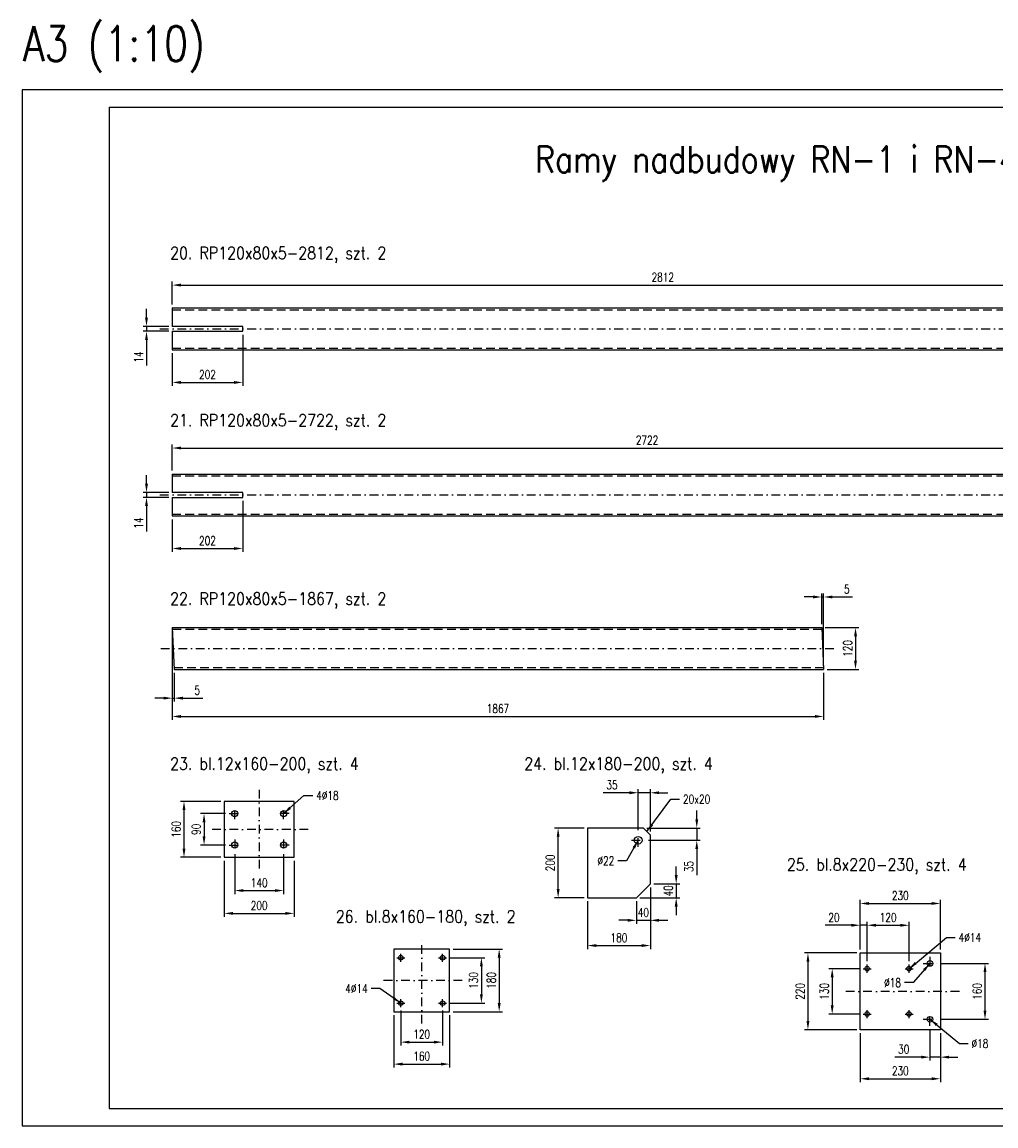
# Model space of a CAD drawing. Header units: centimetres. Extents: x 686402 to 1830517, y -1283654 to -666360.
# Tile 22 of 35: x 1766607 to 1769398, y -1053988 to -1050824. Entities that reach past the tile are written whole.
import ezdxf

# ---------------------------------------------------------------- set-up
doc = ezdxf.new("R2010")
doc.units = ezdxf.units.CM
doc.header["$LTSCALE"] = 50
doc.header["$MEASUREMENT"] = 0
doc.linetypes.add('DASHDOT', pattern=[1, 0.5, -0.25, 0, -0.25])
doc.linetypes.add('DASHED', pattern=[0.75, 0.5, -0.25])
for name, color, linetype in [('0-Ramki', 2, 'Continuous'), ('k_stal_niewid', 4, 'DASHED'), ('k_stal_opisy_5', 2, 'Continuous'), ('k_stal_osie', 1, 'DASHDOT'), ('k_stal_otwory', 1, 'DASHDOT'), ('k_stal_widok', 7, 'Continuous'), ('k_stal_wymiary', 3, 'Continuous')]:
    doc.layers.add(name, color=color, linetype=linetype)
doc.styles.add('MSE-200', font='romans.shx', dxfattribs={"width": 0.8, "height": 40})
doc.styles.add('ROMANS', font='ROMANS.SHX', dxfattribs={"width": 0.85})
doc.styles.add('TXT3', font='romans.shx', dxfattribs={"width": 0.75})
doc.dimstyles.new('Skala_1_10', dxfattribs={"dimscale": 10, "dimtxt": 2.5, "dimasz": 2.5, "dimexe": 1, "dimexo": 1, "dimgap": 1, "dimtad": 1, "dimdec": 0, "dimzin": 0, "dimdsep": 46, "dimtxsty": 'TXT3', "dimcen": 2.5, "dimadec": 0, "dimazin": 0, "dimtfac": 1, "dimtdec": 0, "dimtmove": 0, "dimatfit": 3, "dimfxl": 0, "dimtolj": 1, "dimtzin": 0, "dimarcsym": 0})

# ---------------------------------------------------------------- blocks, each defined once
blk = doc.blocks.new('*D1029')
at = {"layer": 'Defpoints', "color": 0}
for p in [(1769849.6, -1051578.1), (1767037.1, -1051643.6), (1769849.6, -1051643.6)]:
    blk.add_point(p, dxfattribs=at)
at = {"layer": 'k_stal_wymiary', "color": 0, "lineweight": -2}
for p, q in [((1767037.1, -1051633.6), (1767037.1, -1051568.1)), ((1767062.1, -1051578.1), (1769824.6, -1051578.1)), ((1769849.6, -1051633.6), (1769849.6, -1051568.1))]:
    blk.add_line(p, q, dxfattribs=at)
at = {"layer": 'k_stal_wymiary', "color": 0}
for points in [[(1767062.1, -1051573.9), (1767062.1, -1051582.2), (1767037.1, -1051578.1)], [(1769824.6, -1051573.9), (1769824.6, -1051582.2), (1769849.6, -1051578.1)]]:
    blk.add_solid(points, dxfattribs=at)
at = {"layer": 'k_stal_wymiary', "color": 0, "insert": (1768443.3, -1051555.6), "char_height": 25, "attachment_point": 5, "style": 'TXT3'}
blk.add_mtext('\\A1;2812', dxfattribs=at)
blk = doc.blocks.new('*D1031')
at = {"layer": 'Defpoints', "color": 0}
for p in [(1767239.1, -1051710.6), (1767037.1, -1051763.6), (1767239.1, -1051857.1)]:
    blk.add_point(p, dxfattribs=at)
at = {"layer": 'k_stal_wymiary', "color": 0, "lineweight": -2}
for p, q in [((1767239.1, -1051720.6), (1767239.1, -1051867.1)), ((1767037.1, -1051773.6), (1767037.1, -1051867.1)), ((1767062.1, -1051857.1), (1767214.1, -1051857.1))]:
    blk.add_line(p, q, dxfattribs=at)
at = {"layer": 'k_stal_wymiary', "color": 0}
for points in [[(1767062.1, -1051852.9), (1767062.1, -1051861.2), (1767037.1, -1051857.1)], [(1767214.1, -1051852.9), (1767214.1, -1051861.2), (1767239.1, -1051857.1)]]:
    blk.add_solid(points, dxfattribs=at)
at = {"layer": 'k_stal_wymiary', "color": 0, "insert": (1767138.1, -1051834.6), "char_height": 25, "attachment_point": 5, "style": 'TXT3'}
blk.add_mtext('\\A1;202', dxfattribs=at)
blk = doc.blocks.new('*D1032')
at = {"layer": 'Defpoints', "color": 0}
for p in [(1766963.3, -1051710.6), (1767037.1, -1051696.6), (1767037.1, -1051710.6)]:
    blk.add_point(p, dxfattribs=at)
at = {"layer": 'k_stal_wymiary', "color": 0, "lineweight": -2}
for p, q in [((1766963.3, -1051671.6), (1766963.3, -1051646.6)), ((1767027.1, -1051696.6), (1766953.3, -1051696.6)), ((1767027.1, -1051710.6), (1766953.3, -1051710.6)), ((1766963.3, -1051696.6), (1766963.3, -1051710.6)), ((1766963.3, -1051735.6), (1766963.3, -1051808.3))]:
    blk.add_line(p, q, dxfattribs=at)
at = {"layer": 'k_stal_wymiary', "color": 0}
for points in [[(1766959.2, -1051671.6), (1766967.5, -1051671.6), (1766963.3, -1051696.6)], [(1766959.2, -1051735.6), (1766967.5, -1051735.6), (1766963.3, -1051710.6)]]:
    blk.add_solid(points, dxfattribs=at)
at = {"layer": 'k_stal_wymiary', "color": 0, "insert": (1766940.8, -1051784.4), "char_height": 25, "attachment_point": 5, "rotation": 90, "style": 'TXT3'}
blk.add_mtext('\\A1;14', dxfattribs=at)
blk = doc.blocks.new('*D1033')
at = {"layer": 'Defpoints', "color": 0}
for p in [(1767239.1, -1052186.6), (1767037.1, -1052239.6), (1767239.1, -1052333.1)]:
    blk.add_point(p, dxfattribs=at)
at = {"layer": 'k_stal_wymiary', "color": 0, "lineweight": -2}
for p, q in [((1767239.1, -1052196.6), (1767239.1, -1052343.1)), ((1767037.1, -1052249.6), (1767037.1, -1052343.1)), ((1767062.1, -1052333.1), (1767214.1, -1052333.1))]:
    blk.add_line(p, q, dxfattribs=at)
at = {"layer": 'k_stal_wymiary', "color": 0}
for points in [[(1767062.1, -1052328.9), (1767062.1, -1052337.2), (1767037.1, -1052333.1)], [(1767214.1, -1052328.9), (1767214.1, -1052337.2), (1767239.1, -1052333.1)]]:
    blk.add_solid(points, dxfattribs=at)
at = {"layer": 'k_stal_wymiary', "color": 0, "insert": (1767138.1, -1052310.6), "char_height": 25, "attachment_point": 5, "style": 'TXT3'}
blk.add_mtext('\\A1;202', dxfattribs=at)
blk = doc.blocks.new('*D1034')
at = {"layer": 'Defpoints', "color": 0}
for p in [(1767037.1, -1052172.6), (1766963.3, -1052186.6), (1767037.1, -1052186.6)]:
    blk.add_point(p, dxfattribs=at)
at = {"layer": 'k_stal_wymiary', "color": 0, "lineweight": -2}
for p, q in [((1766963.3, -1052147.6), (1766963.3, -1052122.6)), ((1767027.1, -1052172.6), (1766953.3, -1052172.6)), ((1766963.3, -1052172.6), (1766963.3, -1052186.6)), ((1767027.1, -1052186.6), (1766953.3, -1052186.6)), ((1766963.3, -1052211.6), (1766963.3, -1052284.3))]:
    blk.add_line(p, q, dxfattribs=at)
at = {"layer": 'k_stal_wymiary', "color": 0}
for points in [[(1766959.2, -1052147.6), (1766967.5, -1052147.6), (1766963.3, -1052172.6)], [(1766959.2, -1052211.6), (1766967.5, -1052211.6), (1766963.3, -1052186.6)]]:
    blk.add_solid(points, dxfattribs=at)
at = {"layer": 'k_stal_wymiary', "color": 0, "insert": (1766940.8, -1052260.4), "char_height": 25, "attachment_point": 5, "rotation": 90, "style": 'TXT3'}
blk.add_mtext('\\A1;14', dxfattribs=at)
blk = doc.blocks.new('*D1035')
at = {"layer": 'Defpoints', "color": 0}
for p in [(1769759.6, -1052045.1), (1767037.1, -1052119.6), (1769759.6, -1052119.6)]:
    blk.add_point(p, dxfattribs=at)
at = {"layer": 'k_stal_wymiary', "color": 0, "lineweight": -2}
for p, q in [((1767037.1, -1052109.6), (1767037.1, -1052035.1)), ((1767062.1, -1052045.1), (1769734.6, -1052045.1)), ((1769759.6, -1052109.6), (1769759.6, -1052035.1))]:
    blk.add_line(p, q, dxfattribs=at)
at = {"layer": 'k_stal_wymiary', "color": 0}
for points in [[(1767062.1, -1052040.9), (1767062.1, -1052049.2), (1767037.1, -1052045.1)], [(1769734.6, -1052040.9), (1769734.6, -1052049.2), (1769759.6, -1052045.1)]]:
    blk.add_solid(points, dxfattribs=at)
at = {"layer": 'k_stal_wymiary', "color": 0, "insert": (1768398.3, -1052022.6), "char_height": 25, "attachment_point": 5, "style": 'TXT3'}
blk.add_mtext('\\A1;2722', dxfattribs=at)
blk = doc.blocks.new('*D1038')
at = {"layer": 'Defpoints', "color": 0}
for p in [(1767037.1, -1052559.6), (1768904.5, -1052679.6), (1768904.5, -1052814.6)]:
    blk.add_point(p, dxfattribs=at)
at = {"layer": 'k_stal_wymiary', "color": 0, "lineweight": -2}
for p, q in [((1767037.1, -1052569.6), (1767037.1, -1052824.6)), ((1768904.5, -1052689.6), (1768904.5, -1052824.6)), ((1767062.1, -1052814.6), (1768879.5, -1052814.6))]:
    blk.add_line(p, q, dxfattribs=at)
at = {"layer": 'k_stal_wymiary', "color": 0}
for points in [[(1767062.1, -1052810.4), (1767062.1, -1052818.7), (1767037.1, -1052814.6)], [(1768879.5, -1052810.4), (1768879.5, -1052818.7), (1768904.5, -1052814.6)]]:
    blk.add_solid(points, dxfattribs=at)
at = {"layer": 'k_stal_wymiary', "color": 0, "insert": (1767970.8, -1052792.1), "char_height": 25, "attachment_point": 5, "style": 'TXT3'}
blk.add_mtext('\\A1;1867', dxfattribs=at)
blk = doc.blocks.new('*D1039')
at = {"layer": 'Defpoints', "color": 0}
for p in [(1767037.1, -1052679.6), (1767042.6, -1052679.6), (1767037.1, -1052762.1)]:
    blk.add_point(p, dxfattribs=at)
at = {"layer": 'k_stal_wymiary', "color": 0, "lineweight": -2}
for p, q in [((1767037.1, -1052689.6), (1767037.1, -1052772.1)), ((1767042.6, -1052689.6), (1767042.6, -1052772.1)), ((1767012.1, -1052762.1), (1766987.1, -1052762.1)), ((1767037.1, -1052762.1), (1767042.6, -1052762.1)), ((1767067.6, -1052762.1), (1767125.1, -1052762.1))]:
    blk.add_line(p, q, dxfattribs=at)
at = {"layer": 'k_stal_wymiary', "color": 0}
for points in [[(1767012.1, -1052757.9), (1767012.1, -1052766.2), (1767037.1, -1052762.1)], [(1767067.6, -1052757.9), (1767067.6, -1052766.2), (1767042.6, -1052762.1)]]:
    blk.add_solid(points, dxfattribs=at)
at = {"layer": 'k_stal_wymiary', "color": 0, "insert": (1767108.8, -1052739.6), "char_height": 25, "attachment_point": 5, "style": 'TXT3'}
blk.add_mtext('\\A1;5', dxfattribs=at)
blk = doc.blocks.new('*D1040')
at = {"layer": 'Defpoints', "color": 0}
for p in [(1768904.5, -1052472.1), (1768899, -1052559.6), (1768904.5, -1052679.6)]:
    blk.add_point(p, dxfattribs=at)
at = {"layer": 'k_stal_wymiary', "color": 0, "lineweight": -2}
for p, q in [((1768899, -1052549.6), (1768899, -1052462.1)), ((1768904.5, -1052669.6), (1768904.5, -1052462.1)), ((1768874, -1052472.1), (1768849, -1052472.1)), ((1768899, -1052472.1), (1768904.5, -1052472.1)), ((1768929.5, -1052472.1), (1768987, -1052472.1))]:
    blk.add_line(p, q, dxfattribs=at)
at = {"layer": 'k_stal_wymiary', "color": 0}
for points in [[(1768874, -1052467.9), (1768874, -1052476.2), (1768899, -1052472.1)], [(1768929.5, -1052467.9), (1768929.5, -1052476.2), (1768904.5, -1052472.1)]]:
    blk.add_solid(points, dxfattribs=at)
at = {"layer": 'k_stal_wymiary', "color": 0, "insert": (1768970.7, -1052449.6), "char_height": 25, "attachment_point": 5, "style": 'TXT3'}
blk.add_mtext('\\A1;5', dxfattribs=at)
blk = doc.blocks.new('*D1041')
at = {"layer": 'Defpoints', "color": 0}
for p in [(1768899, -1052559.6), (1768904.5, -1052679.6), (1768995.8, -1052679.6)]:
    blk.add_point(p, dxfattribs=at)
at = {"layer": 'k_stal_wymiary', "color": 0, "lineweight": -2}
for p, q in [((1768909, -1052559.6), (1769005.8, -1052559.6)), ((1768995.8, -1052584.6), (1768995.8, -1052654.6)), ((1768914.5, -1052679.6), (1769005.8, -1052679.6))]:
    blk.add_line(p, q, dxfattribs=at)
at = {"layer": 'k_stal_wymiary', "color": 0}
for points in [[(1768991.7, -1052584.6), (1769000, -1052584.6), (1768995.8, -1052559.6)], [(1768991.7, -1052654.6), (1769000, -1052654.6), (1768995.8, -1052679.6)]]:
    blk.add_solid(points, dxfattribs=at)
at = {"layer": 'k_stal_wymiary', "color": 0, "insert": (1768973.3, -1052619.6), "char_height": 25, "attachment_point": 5, "rotation": 90, "style": 'TXT3'}
blk.add_mtext('\\A1;120', dxfattribs=at)
blk = doc.blocks.new('*D1042')
at = {"layer": 'Defpoints', "color": 0}
for p in [(1767216.3, -1053199.2), (1767356.3, -1053199.2), (1767356.3, -1053313.6)]:
    blk.add_point(p, dxfattribs=at)
at = {"layer": 'k_stal_wymiary', "color": 0, "lineweight": -2}
for p, q in [((1767216.3, -1053209.2), (1767216.3, -1053323.6)), ((1767356.3, -1053209.2), (1767356.3, -1053323.6)), ((1767241.3, -1053313.6), (1767331.3, -1053313.6))]:
    blk.add_line(p, q, dxfattribs=at)
at = {"layer": 'k_stal_wymiary', "color": 0}
for points in [[(1767241.3, -1053309.4), (1767241.3, -1053317.7), (1767216.3, -1053313.6)], [(1767331.3, -1053309.4), (1767331.3, -1053317.7), (1767356.3, -1053313.6)]]:
    blk.add_solid(points, dxfattribs=at)
at = {"layer": 'k_stal_wymiary', "color": 0, "insert": (1767286.3, -1053291.1), "char_height": 25, "attachment_point": 5, "style": 'TXT3'}
blk.add_mtext('\\A1;140', dxfattribs=at)
blk = doc.blocks.new('*D1043')
at = {"layer": 'Defpoints', "color": 0}
for p in [(1767186.3, -1053218.1), (1767386.3, -1053218.1), (1767386.3, -1053379.1)]:
    blk.add_point(p, dxfattribs=at)
at = {"layer": 'k_stal_wymiary', "color": 0, "lineweight": -2}
for p, q in [((1767186.3, -1053228.1), (1767186.3, -1053389.1)), ((1767386.3, -1053228.1), (1767386.3, -1053389.1)), ((1767211.3, -1053379.1), (1767361.3, -1053379.1))]:
    blk.add_line(p, q, dxfattribs=at)
at = {"layer": 'k_stal_wymiary', "color": 0}
for points in [[(1767211.3, -1053374.9), (1767211.3, -1053383.2), (1767186.3, -1053379.1)], [(1767361.3, -1053374.9), (1767361.3, -1053383.2), (1767386.3, -1053379.1)]]:
    blk.add_solid(points, dxfattribs=at)
at = {"layer": 'k_stal_wymiary', "color": 0, "insert": (1767286.3, -1053356.6), "char_height": 25, "attachment_point": 5, "style": 'TXT3'}
blk.add_mtext('\\A1;200', dxfattribs=at)
blk = doc.blocks.new('*D1044')
at = {"layer": 'Defpoints', "color": 0}
for p in [(1767200.2, -1053093.1), (1767128.3, -1053183.1), (1767200.2, -1053183.1)]:
    blk.add_point(p, dxfattribs=at)
at = {"layer": 'k_stal_wymiary', "color": 0, "lineweight": -2}
for p, q in [((1767190.2, -1053093.1), (1767118.3, -1053093.1)), ((1767128.3, -1053118.1), (1767128.3, -1053158.1)), ((1767190.2, -1053183.1), (1767118.3, -1053183.1))]:
    blk.add_line(p, q, dxfattribs=at)
at = {"layer": 'k_stal_wymiary', "color": 0}
for points in [[(1767124.2, -1053118.1), (1767132.5, -1053118.1), (1767128.3, -1053093.1)], [(1767124.2, -1053158.1), (1767132.5, -1053158.1), (1767128.3, -1053183.1)]]:
    blk.add_solid(points, dxfattribs=at)
at = {"layer": 'k_stal_wymiary', "color": 0, "insert": (1767105.8, -1053138.1), "char_height": 25, "attachment_point": 5, "rotation": 90, "style": 'TXT3'}
blk.add_mtext('\\A1;90', dxfattribs=at)
blk = doc.blocks.new('*D1045')
at = {"layer": 'Defpoints', "color": 0}
for p in [(1767186.3, -1053058.1), (1767070.8, -1053218.1), (1767186.3, -1053218.1)]:
    blk.add_point(p, dxfattribs=at)
at = {"layer": 'k_stal_wymiary', "color": 0, "lineweight": -2}
for p, q in [((1767176.3, -1053058.1), (1767060.8, -1053058.1)), ((1767070.8, -1053083.1), (1767070.8, -1053193.1)), ((1767176.3, -1053218.1), (1767060.8, -1053218.1))]:
    blk.add_line(p, q, dxfattribs=at)
at = {"layer": 'k_stal_wymiary', "color": 0}
for points in [[(1767066.7, -1053083.1), (1767075, -1053083.1), (1767070.8, -1053058.1)], [(1767066.7, -1053193.1), (1767075, -1053193.1), (1767070.8, -1053218.1)]]:
    blk.add_solid(points, dxfattribs=at)
at = {"layer": 'k_stal_wymiary', "color": 0, "insert": (1767048.3, -1053138.1), "char_height": 25, "attachment_point": 5, "rotation": 90, "style": 'TXT3'}
blk.add_mtext('\\A1;160', dxfattribs=at)
blk = doc.blocks.new('*D1046')
at = {"layer": 'Defpoints', "color": 0}
for p in [(1768407.8, -1053294.4), (1768227.8, -1053334.4), (1768407.8, -1053471.3)]:
    blk.add_point(p, dxfattribs=at)
at = {"layer": 'k_stal_wymiary', "color": 0, "lineweight": -2}
for p, q in [((1768407.8, -1053304.4), (1768407.8, -1053481.3)), ((1768227.8, -1053344.4), (1768227.8, -1053481.3)), ((1768252.8, -1053471.3), (1768382.8, -1053471.3))]:
    blk.add_line(p, q, dxfattribs=at)
at = {"layer": 'k_stal_wymiary', "color": 0}
for points in [[(1768252.8, -1053467.1), (1768252.8, -1053475.4), (1768227.8, -1053471.3)], [(1768382.8, -1053467.1), (1768382.8, -1053475.4), (1768407.8, -1053471.3)]]:
    blk.add_solid(points, dxfattribs=at)
at = {"layer": 'k_stal_wymiary', "color": 0, "insert": (1768317.8, -1053448.8), "char_height": 25, "attachment_point": 5, "style": 'TXT3'}
blk.add_mtext('\\A1;180', dxfattribs=at)
blk = doc.blocks.new('*D1047')
at = {"layer": 'Defpoints', "color": 0}
for p in [(1768367.8, -1053334.4), (1768407.8, -1053334.4), (1768407.8, -1053398.9)]:
    blk.add_point(p, dxfattribs=at)
at = {"layer": 'k_stal_wymiary', "color": 0, "lineweight": -2}
for p, q in [((1768367.8, -1053344.4), (1768367.8, -1053408.9)), ((1768407.8, -1053344.4), (1768407.8, -1053408.9)), ((1768342.8, -1053398.9), (1768317.8, -1053398.9)), ((1768367.8, -1053398.9), (1768407.8, -1053398.9)), ((1768432.8, -1053398.9), (1768457.8, -1053398.9))]:
    blk.add_line(p, q, dxfattribs=at)
at = {"layer": 'k_stal_wymiary', "color": 0}
for points in [[(1768342.8, -1053394.8), (1768342.8, -1053403.1), (1768367.8, -1053398.9)], [(1768432.8, -1053394.8), (1768432.8, -1053403.1), (1768407.8, -1053398.9)]]:
    blk.add_solid(points, dxfattribs=at)
at = {"layer": 'k_stal_wymiary', "color": 0, "insert": (1768387.8, -1053376.4), "char_height": 25, "attachment_point": 5, "style": 'TXT3'}
blk.add_mtext('\\A1;40', dxfattribs=at)
blk = doc.blocks.new('*D1048')
at = {"layer": 'Defpoints', "color": 0}
for p in [(1768143.3, -1053134.4), (1768227.8, -1053134.4), (1768227.8, -1053334.4)]:
    blk.add_point(p, dxfattribs=at)
at = {"layer": 'k_stal_wymiary', "color": 0, "lineweight": -2}
for p, q in [((1768217.8, -1053134.4), (1768133.3, -1053134.4)), ((1768143.3, -1053309.4), (1768143.3, -1053159.4)), ((1768217.8, -1053334.4), (1768133.3, -1053334.4))]:
    blk.add_line(p, q, dxfattribs=at)
at = {"layer": 'k_stal_wymiary', "color": 0}
for points in [[(1768139.2, -1053159.4), (1768147.5, -1053159.4), (1768143.3, -1053134.4)], [(1768139.2, -1053309.4), (1768147.5, -1053309.4), (1768143.3, -1053334.4)]]:
    blk.add_solid(points, dxfattribs=at)
at = {"layer": 'k_stal_wymiary', "color": 0, "insert": (1768120.8, -1053234.4), "char_height": 25, "attachment_point": 5, "rotation": 90, "style": 'TXT3'}
blk.add_mtext('\\A1;200', dxfattribs=at)
blk = doc.blocks.new('*D1049')
at = {"layer": 'Defpoints', "color": 0}
for p in [(1768407.8, -1053294.4), (1768367.8, -1053334.4), (1768481.8, -1053334.4)]:
    blk.add_point(p, dxfattribs=at)
at = {"layer": 'k_stal_wymiary', "color": 0, "lineweight": -2}
for p, q in [((1768481.8, -1053269.4), (1768481.8, -1053244.4)), ((1768417.8, -1053294.4), (1768491.8, -1053294.4)), ((1768481.8, -1053294.4), (1768481.8, -1053334.4)), ((1768377.8, -1053334.4), (1768491.8, -1053334.4)), ((1768481.8, -1053359.4), (1768481.8, -1053384.4))]:
    blk.add_line(p, q, dxfattribs=at)
at = {"layer": 'k_stal_wymiary', "color": 0}
for points in [[(1768477.7, -1053269.4), (1768486, -1053269.4), (1768481.8, -1053294.4)], [(1768477.7, -1053359.4), (1768486, -1053359.4), (1768481.8, -1053334.4)]]:
    blk.add_solid(points, dxfattribs=at)
at = {"layer": 'k_stal_wymiary', "color": 0, "insert": (1768459.3, -1053314.4), "char_height": 25, "attachment_point": 5, "rotation": 90, "style": 'TXT3'}
blk.add_mtext('\\A1;40', dxfattribs=at)
blk = doc.blocks.new('*D1050')
at = {"layer": 'Defpoints', "color": 0}
for p in [(1768387.8, -1053134.4), (1768392, -1053169.4), (1768540.8, -1053169.4)]:
    blk.add_point(p, dxfattribs=at)
at = {"layer": 'k_stal_wymiary', "color": 0, "lineweight": -2}
for p, q in [((1768540.8, -1053109.4), (1768540.8, -1053084.4)), ((1768397.8, -1053134.4), (1768550.8, -1053134.4)), ((1768540.8, -1053134.4), (1768540.8, -1053169.4)), ((1768402, -1053169.4), (1768550.8, -1053169.4)), ((1768540.8, -1053194.4), (1768540.8, -1053269.8))]:
    blk.add_line(p, q, dxfattribs=at)
at = {"layer": 'k_stal_wymiary', "color": 0}
for points in [[(1768536.7, -1053109.4), (1768545, -1053109.4), (1768540.8, -1053134.4)], [(1768536.7, -1053194.4), (1768545, -1053194.4), (1768540.8, -1053169.4)]]:
    blk.add_solid(points, dxfattribs=at)
at = {"layer": 'k_stal_wymiary', "color": 0, "insert": (1768518.3, -1053244.6), "char_height": 25, "attachment_point": 5, "rotation": 90, "style": 'TXT3'}
blk.add_mtext('\\A1;35', dxfattribs=at)
blk = doc.blocks.new('*D1051')
at = {"layer": 'Defpoints', "color": 0}
for p in [(1768372.8, -1053033.3), (1768372.8, -1053150.2), (1768407.8, -1053154.4)]:
    blk.add_point(p, dxfattribs=at)
at = {"layer": 'k_stal_wymiary', "color": 0, "lineweight": -2}
for p, q in [((1768347.8, -1053033.3), (1768272.5, -1053033.3)), ((1768372.8, -1053140.2), (1768372.8, -1053023.3)), ((1768407.8, -1053033.3), (1768372.8, -1053033.3)), ((1768407.8, -1053144.4), (1768407.8, -1053023.3)), ((1768432.8, -1053033.3), (1768457.8, -1053033.3))]:
    blk.add_line(p, q, dxfattribs=at)
at = {"layer": 'k_stal_wymiary', "color": 0}
for points in [[(1768347.8, -1053029.1), (1768347.8, -1053037.4), (1768372.8, -1053033.3)], [(1768432.8, -1053029.1), (1768432.8, -1053037.4), (1768407.8, -1053033.3)]]:
    blk.add_solid(points, dxfattribs=at)
at = {"layer": 'k_stal_wymiary', "color": 0, "insert": (1768297.7, -1053010.8), "char_height": 25, "attachment_point": 5, "style": 'TXT3'}
blk.add_mtext('\\A1;35', dxfattribs=at)
blk = doc.blocks.new('*D1052')
at = {"layer": 'Defpoints', "color": 0}
for p in [(1769009.3, -1053712.5), (1769239.3, -1053712.5), (1769239.3, -1053853.1)]:
    blk.add_point(p, dxfattribs=at)
at = {"layer": 'k_stal_wymiary', "color": 0, "lineweight": -2}
for p, q in [((1769009.3, -1053722.5), (1769009.3, -1053863.1)), ((1769239.3, -1053722.5), (1769239.3, -1053863.1)), ((1769034.3, -1053853.1), (1769214.3, -1053853.1))]:
    blk.add_line(p, q, dxfattribs=at)
at = {"layer": 'k_stal_wymiary', "color": 0}
for points in [[(1769034.3, -1053848.9), (1769034.3, -1053857.2), (1769009.3, -1053853.1)], [(1769214.3, -1053848.9), (1769214.3, -1053857.2), (1769239.3, -1053853.1)]]:
    blk.add_solid(points, dxfattribs=at)
at = {"layer": 'k_stal_wymiary', "color": 0, "insert": (1769124.3, -1053830.6), "char_height": 25, "attachment_point": 5, "style": 'TXT3'}
blk.add_mtext('\\A1;230', dxfattribs=at)
blk = doc.blocks.new('*D1053')
at = {"layer": 'Defpoints', "color": 0}
for p in [(1769009.3, -1053492.5), (1768859.5, -1053712.5), (1769009.3, -1053712.5)]:
    blk.add_point(p, dxfattribs=at)
at = {"layer": 'k_stal_wymiary', "color": 0, "lineweight": -2}
for p, q in [((1768999.3, -1053492.5), (1768849.5, -1053492.5)), ((1768859.5, -1053517.5), (1768859.5, -1053687.5)), ((1768999.3, -1053712.5), (1768849.5, -1053712.5))]:
    blk.add_line(p, q, dxfattribs=at)
at = {"layer": 'k_stal_wymiary', "color": 0}
for points in [[(1768855.3, -1053517.5), (1768863.7, -1053517.5), (1768859.5, -1053492.5)], [(1768855.3, -1053687.5), (1768863.7, -1053687.5), (1768859.5, -1053712.5)]]:
    blk.add_solid(points, dxfattribs=at)
at = {"layer": 'k_stal_wymiary', "color": 0, "insert": (1768837, -1053602.5), "char_height": 25, "attachment_point": 5, "rotation": 90, "style": 'TXT3'}
blk.add_mtext('\\A1;220', dxfattribs=at)
blk = doc.blocks.new('*D1054')
at = {"layer": 'Defpoints', "color": 0}
for p in [(1769017.8, -1053537.5), (1768929, -1053667.5), (1769017.8, -1053667.5)]:
    blk.add_point(p, dxfattribs=at)
at = {"layer": 'k_stal_wymiary', "color": 0, "lineweight": -2}
for p, q in [((1769007.8, -1053537.5), (1768919, -1053537.5)), ((1768929, -1053562.5), (1768929, -1053642.5)), ((1769007.8, -1053667.5), (1768919, -1053667.5))]:
    blk.add_line(p, q, dxfattribs=at)
at = {"layer": 'k_stal_wymiary', "color": 0}
for points in [[(1768924.8, -1053562.5), (1768933.2, -1053562.5), (1768929, -1053537.5)], [(1768924.8, -1053642.5), (1768933.2, -1053642.5), (1768929, -1053667.5)]]:
    blk.add_solid(points, dxfattribs=at)
at = {"layer": 'k_stal_wymiary', "color": 0, "insert": (1768906.5, -1053602.5), "char_height": 25, "attachment_point": 5, "rotation": 90, "style": 'TXT3'}
blk.add_mtext('\\A1;130', dxfattribs=at)
blk = doc.blocks.new('*D1055')
at = {"layer": 'Defpoints', "color": 0}
for p in [(1769029.3, -1053413.1), (1769009.3, -1053492.5), (1769029.3, -1053526)]:
    blk.add_point(p, dxfattribs=at)
at = {"layer": 'k_stal_wymiary', "color": 0, "lineweight": -2}
for p, q in [((1768984.3, -1053413.1), (1768908.9, -1053413.1)), ((1769009.3, -1053482.5), (1769009.3, -1053403.1)), ((1769029.3, -1053413.1), (1769009.3, -1053413.1)), ((1769029.3, -1053516), (1769029.3, -1053403.1)), ((1769054.3, -1053413.1), (1769079.3, -1053413.1))]:
    blk.add_line(p, q, dxfattribs=at)
at = {"layer": 'k_stal_wymiary', "color": 0}
for points in [[(1768984.3, -1053408.9), (1768984.3, -1053417.2), (1769009.3, -1053413.1)], [(1769054.3, -1053408.9), (1769054.3, -1053417.2), (1769029.3, -1053413.1)]]:
    blk.add_solid(points, dxfattribs=at)
at = {"layer": 'k_stal_wymiary', "color": 0, "insert": (1768934.1, -1053390.6), "char_height": 25, "attachment_point": 5, "style": 'TXT3'}
blk.add_mtext('\\A1;20', dxfattribs=at)
blk = doc.blocks.new('*D1056')
at = {"layer": 'Defpoints', "color": 0}
for p in [(1769239.3, -1053350.6), (1769009.3, -1053492.5), (1769239.3, -1053492.5)]:
    blk.add_point(p, dxfattribs=at)
at = {"layer": 'k_stal_wymiary', "color": 0, "lineweight": -2}
for p, q in [((1769009.3, -1053482.5), (1769009.3, -1053340.6)), ((1769034.3, -1053350.6), (1769214.3, -1053350.6)), ((1769239.3, -1053482.5), (1769239.3, -1053340.6))]:
    blk.add_line(p, q, dxfattribs=at)
at = {"layer": 'k_stal_wymiary', "color": 0}
for points in [[(1769034.3, -1053346.4), (1769034.3, -1053354.7), (1769009.3, -1053350.6)], [(1769214.3, -1053346.4), (1769214.3, -1053354.7), (1769239.3, -1053350.6)]]:
    blk.add_solid(points, dxfattribs=at)
at = {"layer": 'k_stal_wymiary', "color": 0, "insert": (1769124.3, -1053328.1), "char_height": 25, "attachment_point": 5, "style": 'TXT3'}
blk.add_mtext('\\A1;230', dxfattribs=at)
blk = doc.blocks.new('*D1057')
at = {"layer": 'Defpoints', "color": 0}
for p in [(1769149.3, -1053413.1), (1769029.3, -1053516), (1769149.3, -1053526)]:
    blk.add_point(p, dxfattribs=at)
at = {"layer": 'k_stal_wymiary', "color": 0, "lineweight": -2}
for p, q in [((1769029.3, -1053506), (1769029.3, -1053403.1)), ((1769054.3, -1053413.1), (1769124.3, -1053413.1)), ((1769149.3, -1053516), (1769149.3, -1053403.1))]:
    blk.add_line(p, q, dxfattribs=at)
at = {"layer": 'k_stal_wymiary', "color": 0}
for points in [[(1769054.3, -1053408.9), (1769054.3, -1053417.2), (1769029.3, -1053413.1)], [(1769124.3, -1053408.9), (1769124.3, -1053417.2), (1769149.3, -1053413.1)]]:
    blk.add_solid(points, dxfattribs=at)
at = {"layer": 'k_stal_wymiary', "color": 0, "insert": (1769089.3, -1053390.6), "char_height": 25, "attachment_point": 5, "style": 'TXT3'}
blk.add_mtext('\\A1;120', dxfattribs=at)
blk = doc.blocks.new('*D1058')
at = {"layer": 'Defpoints', "color": 0}
for p in [(1769209.3, -1053701.7), (1769239.3, -1053712.5), (1769209.3, -1053791.1)]:
    blk.add_point(p, dxfattribs=at)
at = {"layer": 'k_stal_wymiary', "color": 0, "lineweight": -2}
for p, q in [((1769209.3, -1053711.7), (1769209.3, -1053801.1)), ((1769239.3, -1053722.5), (1769239.3, -1053801.1)), ((1769184.3, -1053791.1), (1769108.9, -1053791.1)), ((1769239.3, -1053791.1), (1769209.3, -1053791.1)), ((1769264.3, -1053791.1), (1769289.3, -1053791.1))]:
    blk.add_line(p, q, dxfattribs=at)
at = {"layer": 'k_stal_wymiary', "color": 0}
for points in [[(1769184.3, -1053786.9), (1769184.3, -1053795.2), (1769209.3, -1053791.1)], [(1769264.3, -1053786.9), (1769264.3, -1053795.2), (1769239.3, -1053791.1)]]:
    blk.add_solid(points, dxfattribs=at)
at = {"layer": 'k_stal_wymiary', "color": 0, "insert": (1769134.1, -1053768.6), "char_height": 25, "attachment_point": 5, "style": 'TXT3'}
blk.add_mtext('\\A1;30', dxfattribs=at)
blk = doc.blocks.new('*D1059')
at = {"layer": 'Defpoints', "color": 0}
for p in [(1767672.2, -1053661.2), (1767832.2, -1053661.2), (1767832.2, -1053811.1)]:
    blk.add_point(p, dxfattribs=at)
at = {"layer": 'k_stal_wymiary', "color": 0, "lineweight": -2}
for p, q in [((1767672.2, -1053671.2), (1767672.2, -1053821.1)), ((1767832.2, -1053671.2), (1767832.2, -1053821.1)), ((1767697.2, -1053811.1), (1767807.2, -1053811.1))]:
    blk.add_line(p, q, dxfattribs=at)
at = {"layer": 'k_stal_wymiary', "color": 0}
for points in [[(1767697.2, -1053806.9), (1767697.2, -1053815.2), (1767672.2, -1053811.1)], [(1767807.2, -1053806.9), (1767807.2, -1053815.2), (1767832.2, -1053811.1)]]:
    blk.add_solid(points, dxfattribs=at)
at = {"layer": 'k_stal_wymiary', "color": 0, "insert": (1767752.2, -1053788.6), "char_height": 25, "attachment_point": 5, "style": 'TXT3'}
blk.add_mtext('\\A1;160', dxfattribs=at)
blk = doc.blocks.new('*D1060')
at = {"layer": 'Defpoints', "color": 0}
for p in [(1767692.2, -1053647.8), (1767812.2, -1053647.8), (1767812.2, -1053748.1)]:
    blk.add_point(p, dxfattribs=at)
at = {"layer": 'k_stal_wymiary', "color": 0, "lineweight": -2}
for p, q in [((1767692.2, -1053657.8), (1767692.2, -1053758.1)), ((1767812.2, -1053657.8), (1767812.2, -1053758.1)), ((1767717.2, -1053748.1), (1767787.2, -1053748.1))]:
    blk.add_line(p, q, dxfattribs=at)
at = {"layer": 'k_stal_wymiary', "color": 0}
for points in [[(1767717.2, -1053743.9), (1767717.2, -1053752.2), (1767692.2, -1053748.1)], [(1767787.2, -1053743.9), (1767787.2, -1053752.2), (1767812.2, -1053748.1)]]:
    blk.add_solid(points, dxfattribs=at)
at = {"layer": 'k_stal_wymiary', "color": 0, "insert": (1767752.2, -1053725.6), "char_height": 25, "attachment_point": 5, "style": 'TXT3'}
blk.add_mtext('\\A1;120', dxfattribs=at)
blk = doc.blocks.new('*D1061')
at = {"layer": 'Defpoints', "color": 0}
for p in [(1767832.2, -1053481.2), (1767832.2, -1053661.2), (1767974.3, -1053661.2)]:
    blk.add_point(p, dxfattribs=at)
at = {"layer": 'k_stal_wymiary', "color": 0, "lineweight": -2}
for p, q in [((1767842.2, -1053481.2), (1767984.3, -1053481.2)), ((1767974.3, -1053506.2), (1767974.3, -1053636.2)), ((1767842.2, -1053661.2), (1767984.3, -1053661.2))]:
    blk.add_line(p, q, dxfattribs=at)
at = {"layer": 'k_stal_wymiary', "color": 0}
for points in [[(1767970.2, -1053506.2), (1767978.5, -1053506.2), (1767974.3, -1053481.2)], [(1767970.2, -1053636.2), (1767978.5, -1053636.2), (1767974.3, -1053661.2)]]:
    blk.add_solid(points, dxfattribs=at)
at = {"layer": 'k_stal_wymiary', "color": 0, "insert": (1767951.8, -1053571.2), "char_height": 25, "attachment_point": 5, "rotation": 90, "style": 'TXT3'}
blk.add_mtext('\\A1;180', dxfattribs=at)
blk = doc.blocks.new('*D1062')
at = {"layer": 'Defpoints', "color": 0}
for p in [(1767823.7, -1053506.2), (1767823.7, -1053636.2), (1767923.3, -1053636.2)]:
    blk.add_point(p, dxfattribs=at)
at = {"layer": 'k_stal_wymiary', "color": 0, "lineweight": -2}
for p, q in [((1767833.7, -1053506.2), (1767933.3, -1053506.2)), ((1767923.3, -1053531.2), (1767923.3, -1053611.2)), ((1767833.7, -1053636.2), (1767933.3, -1053636.2))]:
    blk.add_line(p, q, dxfattribs=at)
at = {"layer": 'k_stal_wymiary', "color": 0}
for points in [[(1767919.2, -1053531.2), (1767927.5, -1053531.2), (1767923.3, -1053506.2)], [(1767919.2, -1053611.2), (1767927.5, -1053611.2), (1767923.3, -1053636.2)]]:
    blk.add_solid(points, dxfattribs=at)
at = {"layer": 'k_stal_wymiary', "color": 0, "insert": (1767900.8, -1053571.2), "char_height": 25, "attachment_point": 5, "rotation": 90, "style": 'TXT3'}
blk.add_mtext('\\A1;130', dxfattribs=at)
blk = doc.blocks.new('*D1063')
at = {"layer": 'Defpoints', "color": 0}
for p in [(1769228.5, -1053522.5), (1769228.5, -1053682.5), (1769367, -1053682.5)]:
    blk.add_point(p, dxfattribs=at)
at = {"layer": 'k_stal_wymiary', "color": 0, "lineweight": -2}
for p, q in [((1769238.5, -1053522.5), (1769377, -1053522.5)), ((1769367, -1053547.5), (1769367, -1053657.5)), ((1769238.5, -1053682.5), (1769377, -1053682.5))]:
    blk.add_line(p, q, dxfattribs=at)
at = {"layer": 'k_stal_wymiary', "color": 0}
for points in [[(1769362.8, -1053547.5), (1769371.2, -1053547.5), (1769367, -1053522.5)], [(1769362.8, -1053657.5), (1769371.2, -1053657.5), (1769367, -1053682.5)]]:
    blk.add_solid(points, dxfattribs=at)
at = {"layer": 'k_stal_wymiary', "color": 0, "insert": (1769344.5, -1053602.5), "char_height": 25, "attachment_point": 5, "rotation": 90, "style": 'TXT3'}
blk.add_mtext('\\A1;160', dxfattribs=at)

msp = doc.modelspace()

# ---------------------------------------------------------------- linework, layer by layer
at = {"layer": '0-Ramki', "color": 1}
for p, q in [((1766856.6, -1051068.2), (1766856.6, -1053938.2)), ((1766856.6, -1051068.2), (1770756.6, -1051068.2)), ((1766856.6, -1053938.2), (1770756.6, -1053938.2))]:
    msp.add_line(p, q, dxfattribs=at)
at = {"layer": 'Defpoints'}
msp.add_lwpolyline([(1766606.6, -1053988.2), (1770806.6, -1053988.2), (1770806.6, -1051018.2), (1766606.6, -1051018.2)], close=True, dxfattribs=at)
at = {"layer": 'k_stal_niewid'}
for p, q in [((1767037.1, -1051648.6), (1769849.3, -1051648.6)), ((1767037.1, -1051758.6), (1769844.3, -1051758.6)), ((1767037.1, -1052124.6), (1769759.3, -1052124.6)), ((1767037.1, -1052234.6), (1769754.3, -1052234.6)), ((1767037.3, -1052564.6), (1768899.3, -1052564.6)), ((1767042.3, -1052674.6), (1768904.3, -1052674.6))]:
    msp.add_line(p, q, dxfattribs=at)
at = {"layer": 'k_stal_osie'}
for p, q in [((1767001.8, -1051703.6), (1769908.3, -1051703.6)), ((1767001.8, -1052179.6), (1769816.3, -1052179.6)), ((1767004.6, -1052619.6), (1768943.3, -1052619.6)), ((1767286.3, -1053025.1), (1767286.3, -1053251.1)), ((1767426.8, -1053138.1), (1767151.3, -1053138.1)), ((1767752.2, -1053695.1), (1767752.2, -1053447.4)), ((1767868.6, -1053571.2), (1767635.8, -1053571.2)), ((1769293.5, -1053602.5), (1768960.5, -1053602.5))]:
    msp.add_line(p, q, dxfattribs=at)
at = {"layer": 'k_stal_otwory'}
for p, q in [((1767200.2, -1053093.1), (1767232.5, -1053093.1)), ((1767216.3, -1053109.2), (1767216.3, -1053077)), ((1767372.5, -1053093.1), (1767340.2, -1053093.1)), ((1767356.3, -1053109.2), (1767356.3, -1053077)), ((1768372.8, -1053188.6), (1768372.8, -1053150.2)), ((1767200.2, -1053183.1), (1767232.5, -1053183.1)), ((1767216.3, -1053167), (1767216.3, -1053199.2)), ((1767372.5, -1053183.1), (1767340.2, -1053183.1)), ((1767356.3, -1053167), (1767356.3, -1053199.2)), ((1768353.6, -1053169.4), (1768392, -1053169.4)), ((1767680.7, -1053506.2), (1767703.7, -1053506.2)), ((1767692.2, -1053517.8), (1767692.2, -1053494.7)), ((1767800.7, -1053506.2), (1767823.7, -1053506.2)), ((1767812.2, -1053517.8), (1767812.2, -1053494.7)), ((1769209.3, -1053503.3), (1769209.3, -1053541.7)), ((1769017.8, -1053537.5), (1769040.8, -1053537.5)), ((1769029.3, -1053549), (1769029.3, -1053526)), ((1769137.8, -1053537.5), (1769160.8, -1053537.5)), ((1769149.3, -1053549), (1769149.3, -1053526)), ((1769190.1, -1053522.5), (1769228.5, -1053522.5)), ((1767680.7, -1053636.2), (1767703.7, -1053636.2)), ((1767692.2, -1053647.8), (1767692.2, -1053624.7)), ((1767800.7, -1053636.2), (1767823.7, -1053636.2)), ((1767812.2, -1053647.8), (1767812.2, -1053624.7)), ((1769017.8, -1053667.5), (1769040.8, -1053667.5)), ((1769029.3, -1053679), (1769029.3, -1053656)), ((1769137.8, -1053667.5), (1769160.8, -1053667.5)), ((1769149.3, -1053679), (1769149.3, -1053656)), ((1769209.3, -1053701.7), (1769209.3, -1053663.3)), ((1769190.1, -1053682.5), (1769228.5, -1053682.5))]:
    msp.add_line(p, q, dxfattribs=at)
at = {"layer": 'k_stal_widok'}
for p, q in [((1767037.1, -1051643.6), (1769849.6, -1051643.6)), ((1767037.1, -1051643.6), (1767037.1, -1051696.6)), ((1767239.1, -1051696.6), (1767037.1, -1051696.6)), ((1767037.1, -1051710.6), (1767037.1, -1051763.6)), ((1767037.1, -1051710.6), (1767239.1, -1051710.6)), ((1767239.1, -1051710.6), (1767239.1, -1051696.6)), ((1767037.1, -1051763.6), (1769844.1, -1051763.6)), ((1767037.1, -1052119.6), (1769759.6, -1052119.6)), ((1767037.1, -1052119.6), (1767037.1, -1052172.6)), ((1767239.1, -1052172.6), (1767037.1, -1052172.6)), ((1767239.1, -1052186.6), (1767239.1, -1052172.6)), ((1767037.1, -1052186.6), (1767239.1, -1052186.6)), ((1767037.1, -1052186.6), (1767037.1, -1052239.6)), ((1767037.1, -1052239.6), (1769754.1, -1052239.6)), ((1767037.1, -1052559.6), (1768899, -1052559.6)), ((1767037.1, -1052559.6), (1767042.6, -1052679.6)), ((1768899, -1052559.6), (1768904.5, -1052679.6)), ((1767042.6, -1052679.6), (1768904.5, -1052679.6))]:
    msp.add_line(p, q, dxfattribs=at)
for points in [[(1767386.3, -1053218.1), (1767386.3, -1053058.1), (1767186.3, -1053058.1), (1767186.3, -1053218.1), (1767386.3, -1053218.1), (1767386.3, -1053218.1)], [(1768227.8, -1053134.4), (1768227.8, -1053134.4), (1768227.8, -1053334.4), (1768367.8, -1053334.4), (1768407.8, -1053294.4), (1768407.8, -1053154.4), (1768387.8, -1053134.4), (1768227.8, -1053134.4)]]:
    msp.add_lwpolyline(points, dxfattribs=at)
for points in [[(1767672.2, -1053661.2), (1767832.2, -1053661.2), (1767832.2, -1053481.2), (1767672.2, -1053481.2)], [(1769239.3, -1053492.5), (1769239.3, -1053712.5), (1769009.3, -1053712.5), (1769009.3, -1053492.5)]]:
    msp.add_lwpolyline(points, close=True, dxfattribs=at)
for centre, radius in [((1767216.3, -1053093.1), 9), ((1767356.3, -1053093.1), 9), ((1768372.8, -1053169.4), 11), ((1767216.3, -1053183.1), 9), ((1767356.3, -1053183.1), 9), ((1767692.2, -1053506.2), 6.5), ((1767812.2, -1053506.2), 6.5), ((1769209.3, -1053522.5), 8), ((1769029.3, -1053537.5), 6.5), ((1769149.3, -1053537.5), 6.5), ((1767692.2, -1053636.2), 6.5), ((1767812.2, -1053636.2), 6.5), ((1769029.3, -1053667.5), 6.5), ((1769149.3, -1053667.5), 6.5), ((1769209.3, -1053682.5), 8)]:
    msp.add_circle(centre, radius, dxfattribs=at)

# ---------------------------------------------------------------- texts
at = {"layer": 'k_stal_opisy_5', "ltscale": 0.6, "style": 'ROMANS', "width": 0.85}
msp.add_text('Ramy nadbudowy RN-1 i RN-4 - elementy, (1:10)', height=75, dxfattribs=at).set_placement((1768076.7, -1051254.9))
at = {"layer": 'k_stal_widok', "style": 'MSE-200', "width": 0.8}
msp.add_text('A3 (1:10)', height=100, dxfattribs=at).set_placement((1766609.3, -1050935.8))
at = {"layer": 'k_stal_wymiary', "style": 'ROMANS', "width": 0.85}
for s, p in [('20. RP120x80x5-2812, szt. 2', (1767031.2, -1051503.4)), ('21. RP120x80x5-2722, szt. 2', (1767031.2, -1051982.9)), ('22. RP120x80x5-1867, szt. 2', (1767031.2, -1052494.4)), ('23. bl.12x160-200, szt. 4', (1767031.2, -1052967.4)), ('24. bl.12x180-200, szt. 4', (1768046.2, -1052967.4)), ('25. bl.8x220-230, szt. 4', (1768799.3, -1053256.4)), ('26. bl.8x160-180, szt. 2', (1767506.2, -1053405.4))]:
    msp.add_text(s, height=35, dxfattribs=at).set_placement(p)
at = {"layer": 'k_stal_wymiary', "char_height": 25, "style": 'TXT3'}
for s, insert, width, attachment_point in [('\\A1;4%%C18', (1767449.8, -1053028.6), 101, 1), ('\\A1;20x20', (1768501.3, -1053039.3), 75, 1), ('\\A1;%%c22', (1768304.3, -1053240.8), 101, 9), ('\\A1;4%%c14', (1769291.5, -1053435.6), 101, 1), ('\\A1;%%c18', (1769126, -1053590.1), 101, 9), ('\\A1;4%%c14', (1767597.3, -1053607.1), 101, 9), ('\\A1;%%c18', (1769328.5, -1053739.6), 101, 1)]:
    msp.add_mtext(s, dxfattribs=dict(at, insert=insert, width=width, attachment_point=attachment_point))

# ---------------------------------------------------------------- dimensions: what is measured, and where the dimension line sits
at = {"layer": 'k_stal_wymiary'}
for base, p1, p2, picture, middle in [((1769849.5672, -1051578.0814), (1767037.1064, -1051643.5814), (1769849.5672, -1051643.5814), '*D1029', (1768443.3368, -1051555.5814)), ((1767239.1, -1051857.1), (1767037.1, -1051763.6), (1767239.1, -1051710.6), '*D1031', (1767138.1, -1051834.6)), ((1769759.5672, -1052045.0814), (1767037.1064, -1052119.5814), (1769759.5672, -1052119.5814), '*D1035', (1768398.3368, -1052022.5814)), ((1767239.1, -1052333.1), (1767037.1, -1052239.6), (1767239.1, -1052186.6), '*D1033', (1767138.1, -1052310.6)), ((1768904.4815, -1052472.0814), (1768899.0269, -1052559.5859), (1768904.4815, -1052679.5859), '*D1040', (1768970.7315, -1052449.5814)), ((1768904.5, -1052814.6), (1767037.1, -1052559.6), (1768904.5, -1052679.6), '*D1038', (1767970.8, -1052792.1)), ((1768372.8, -1053033.3), (1768407.8, -1053154.4), (1768372.8, -1053150.2), '*D1051', (1768297.7, -1053010.8)), ((1767386.3, -1053379.1), (1767186.3, -1053218.1), (1767386.3, -1053218.1), '*D1043', (1767286.3, -1053356.6)), ((1767356.3, -1053313.6), (1767216.3, -1053199.2), (1767356.3, -1053199.2), '*D1042', (1767286.3, -1053291.1)), ((1768407.8, -1053471.3), (1768227.8, -1053334.4), (1768407.8, -1053294.4), '*D1046', (1768317.8, -1053448.8)), ((1769239.3, -1053350.6), (1769009.3, -1053492.5), (1769239.3, -1053492.5), '*D1056', (1769124.3, -1053328.1)), ((1769149.3, -1053413.1), (1769029.3, -1053516), (1769149.3, -1053526), '*D1057', (1769089.3, -1053390.6)), ((1767832.2, -1053811.1), (1767672.2, -1053661.2), (1767832.2, -1053661.2), '*D1059', (1767752.2, -1053788.6)), ((1767812.2, -1053748.1), (1767692.2, -1053647.8), (1767812.2, -1053647.8), '*D1060', (1767752.2, -1053725.6)), ((1769209.3, -1053791.1), (1769239.3, -1053712.5), (1769209.3, -1053701.7), '*D1058', (1769134.1, -1053768.6)), ((1769239.3, -1053853.1), (1769009.3, -1053712.5), (1769239.3, -1053712.5), '*D1052', (1769124.3, -1053830.6))]:
    dim = msp.add_linear_dim(base=base, p1=p1, p2=p2, dimstyle='Skala_1_10', dxfattribs=at)
    dim.commit()
    dim.dimension.update_dxf_attribs({"geometry": picture, "text_midpoint": middle})
for base, p1, p2, picture, middle in [((1766963.3, -1051710.6), (1767037.1, -1051696.6), (1767037.1, -1051710.6), '*D1032', (1766940.8, -1051784.4)), ((1766963.3, -1052186.6), (1767037.1, -1052172.6), (1767037.1, -1052186.6), '*D1034', (1766940.8, -1052260.4)), ((1768995.8, -1052679.6), (1768899, -1052559.6), (1768904.5, -1052679.6), '*D1041', (1768973.3, -1052619.6)), ((1767070.8, -1053218.1), (1767186.3, -1053058.1), (1767186.3, -1053218.1), '*D1045', (1767048.3, -1053138.1)), ((1767128.3, -1053183.1), (1767200.2, -1053093.1), (1767200.2, -1053183.1), '*D1044', (1767105.8, -1053138.1)), ((1768143.3, -1053134.4), (1768227.8, -1053334.4), (1768227.8, -1053134.4), '*D1048', (1768120.8, -1053234.4)), ((1767974.3, -1053661.2), (1767832.2, -1053481.2), (1767832.2, -1053661.2), '*D1061', (1767951.8, -1053571.2)), ((1767923.3, -1053636.2), (1767823.7, -1053506.2), (1767823.7, -1053636.2), '*D1062', (1767900.8, -1053571.2)), ((1768859.5, -1053712.5), (1769009.3, -1053492.5), (1769009.3, -1053712.5), '*D1053', (1768837, -1053602.5)), ((1768929, -1053667.5), (1769017.8, -1053537.5), (1769017.8, -1053667.5), '*D1054', (1768906.5, -1053602.5)), ((1769367, -1053682.5), (1769228.5, -1053522.5), (1769228.5, -1053682.5), '*D1063', (1769344.5, -1053602.5))]:
    dim = msp.add_linear_dim(base=base, p1=p1, p2=p2, angle=90, dimstyle='Skala_1_10', dxfattribs=at)
    dim.commit()
    dim.dimension.update_dxf_attribs({"geometry": picture, "text_midpoint": middle})
for base, p1, p2, picture, middle in [((1767037.1065, -1052762.0814), (1767042.561, -1052679.5871), (1767037.1065, -1052679.5871), '*D1039', (1767108.811, -1052762.0814)), ((1768407.8, -1053398.9), (1768367.8, -1053334.4), (1768407.8, -1053334.4), '*D1047', (1768387.8, -1053398.9)), ((1769029.3, -1053413.1), (1769009.3, -1053492.5), (1769029.3, -1053526), '*D1055', (1768934.1, -1053413.1))]:
    dim = msp.add_linear_dim(base=base, p1=p1, p2=p2, dimstyle='Skala_1_10', dxfattribs=at)
    dim.commit()
    dim.dimension.update_dxf_attribs({"geometry": picture, "text_midpoint": middle, "dimtype": 160})
for base, p1, p2, picture, middle in [((1768540.8, -1053169.4), (1768387.8, -1053134.4), (1768392, -1053169.4), '*D1050', (1768540.8, -1053244.6)), ((1768481.8, -1053334.4), (1768407.8, -1053294.4), (1768367.8, -1053334.4), '*D1049', (1768481.8, -1053314.4))]:
    dim = msp.add_linear_dim(base=base, p1=p1, p2=p2, angle=90, dimstyle='Skala_1_10', dxfattribs=at)
    dim.commit()
    dim.dimension.update_dxf_attribs({"geometry": picture, "text_midpoint": middle, "dimtype": 160})

# ---------------------------------------------------------------- leaders
at = {"layer": 'k_stal_wymiary', "annotation_type": 0, "has_hookline": 1}
for points, hookline_direction, text_width in [([(1767356.3, -1053093.1), (1767414.8, -1053041.1), (1767439.8, -1053041.1)], 0, 61.6), ([(1768397.8, -1053144.4), (1768466.3, -1053051.8), (1768491.3, -1053051.8)], 0, 81.2), ([(1768372.8, -1053169.4), (1768339.3, -1053228.3), (1768314.3, -1053228.3)], 1, 47.3), ([(1769149.3, -1053537.5), (1769256.5, -1053448.1), (1769281.5, -1053448.1)], 0, 62.5), ([(1769209.3, -1053522.5), (1769161, -1053577.6), (1769136, -1053577.6)], 1, 43.8), ([(1767692.2, -1053636.2), (1767632.3, -1053594.6), (1767607.3, -1053594.6)], 1, 62.5), ([(1769209.3, -1053682.5), (1769293.5, -1053752.1), (1769318.5, -1053752.1)], 0, 43.8)]:
    msp.add_leader(points, dimstyle='Skala_1_10', override={"dimgap": 1, "dimtad": 0}, dxfattribs=dict(at, hookline_direction=hookline_direction, text_width=text_width))

doc.saveas('drawing.dxf')
